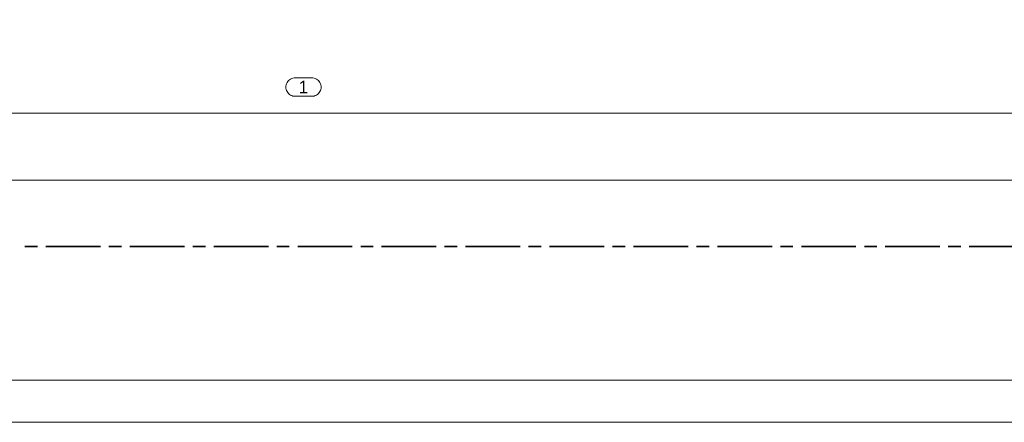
# Model space of a CAD drawing. Header units: millimetres. Extents: x 0 to 203, y 0 to 47.
# Tile 2 of 196: x 5.12 to 14.36, y 0 to 3.78. Entities that reach past the tile are written whole.
import ezdxf

# ---------------------------------------------------------------- set-up
doc = ezdxf.new("R2010")
doc.units = ezdxf.units.MM
for name, color, linetype in [('PDF_Geomertry', 7, 'Continuous'), ('PDF_Solid Fills', 7, 'Continuous'), ('PDF_Text', 7, 'Continuous')]:
    doc.layers.add(name, color=color, linetype=linetype)
doc.styles.add('PDF Arial', font='txt')

msp = doc.modelspace()

# ---------------------------------------------------------------- hatches: boundary and pattern name
at = {"layer": 'PDF_Solid Fills', "transparency": 33554559}
msp.add_hatch(color=256, dxfattribs=at).paths.add_polyline_path([(10.774, 3.7176), (10.7761, 3.7176), (10.7757, 3.7176)])

# ---------------------------------------------------------------- linework, layer by layer
at = {"layer": 'PDF_Geomertry', "lineweight": 15}
for points in [[(0.0007, 0.0035), (66.2187, 0.0035), (66.2187, 46.7735), (0.0007, 46.7735), (0.0007, 0.0035)], [(1.9696, 0.3971), (65.8251, 0.3971), (65.8251, 46.3799), (1.9696, 46.3799), (1.9696, 0.3971)], [(7.8599, 3.2318), (7.8715, 3.2313), (7.8826, 3.229), (7.8938, 3.2249), (7.9043, 3.2201), (7.914, 3.2138), (7.9224, 3.2062), (7.9299, 3.1971), (7.9363, 3.1874), (7.9418, 3.1771), (7.9451, 3.166), (7.9474, 3.1549), (7.9479, 3.1437), (7.9479, 3.1471), (7.9474, 3.136), (7.9451, 3.1243), (7.9418, 3.1132), (7.9363, 3.1035), (7.9299, 3.0938), (7.9224, 3.0846), (7.914, 3.0771), (7.9043, 3.0707), (7.8938, 3.066), (7.8826, 3.0618), (7.8715, 3.0596), (7.8599, 3.059), (7.7062, 3.059), (7.6951, 3.0596), (7.684, 3.0618), (7.6729, 3.066), (7.6626, 3.0707), (7.6529, 3.0771), (7.6438, 3.0846), (7.6362, 3.0938), (7.6299, 3.1035), (7.6251, 3.1132), (7.6215, 3.1243), (7.6187, 3.136), (7.6182, 3.1471), (7.6182, 3.1437), (7.6187, 3.1549), (7.6215, 3.166), (7.6251, 3.1771), (7.6299, 3.1874), (7.6362, 3.1971), (7.6438, 3.2062), (7.6529, 3.2138), (7.6626, 3.2201), (7.6729, 3.2249), (7.684, 3.229), (7.6951, 3.2313), (7.7062, 3.2318), (7.8599, 3.2318)]]:
    msp.add_lwpolyline(points, close=True, dxfattribs=at)
for points in [[(3.7126, 2.9021), (45.1654, 2.9021)], [(2.9974, 2.2729), (46.0021, 2.2729)]]:
    msp.add_lwpolyline(points, dxfattribs=at)
at = {"layer": 'PDF_Geomertry', "lineweight": 35}
for points in [[(5.1701, 1.6521), (5.2882, 1.6521)], [(5.3668, 1.6521), (5.8785, 1.6521)], [(5.9571, 1.6521), (6.0751, 1.6521)], [(6.1543, 1.6521), (6.666, 1.6521)], [(6.7446, 1.6521), (6.8626, 1.6521)], [(6.9418, 1.6521), (7.4535, 1.6521)], [(7.5321, 1.6521), (7.6501, 1.6521)], [(7.7293, 1.6521), (8.2404, 1.6521)], [(8.3196, 1.6521), (8.4376, 1.6521)], [(8.516, 1.6521), (9.0279, 1.6521)], [(9.1071, 1.6521), (9.2251, 1.6521)], [(9.3035, 1.6521), (9.8154, 1.6521)], [(9.8946, 1.6521), (10.0126, 1.6521)], [(10.091, 1.6521), (10.6029, 1.6521)], [(10.6812, 1.6521), (10.7993, 1.6521)], [(10.8785, 1.6521), (11.3904, 1.6521)], [(11.4687, 1.6521), (11.5868, 1.6521)], [(11.666, 1.6521), (12.1779, 1.6521)], [(12.2563, 1.6521), (12.3743, 1.6521)], [(12.4529, 1.6521), (12.9646, 1.6521)], [(13.0438, 1.6521), (13.1618, 1.6521)], [(13.2404, 1.6521), (13.7521, 1.6521)], [(13.8312, 1.6521), (13.9493, 1.6521)], [(14.0279, 1.6521), (14.5396, 1.6521)]]:
    msp.add_lwpolyline(points, dxfattribs=at)

# ---------------------------------------------------------------- texts
at = {"layer": 'PDF_Text', "insert": (7.7376, 3.0868), "char_height": 0.1181, "attachment_point": 7, "style": 'PDF Arial'}
msp.add_mtext('1', dxfattribs=at)

doc.saveas('drawing.dxf')
